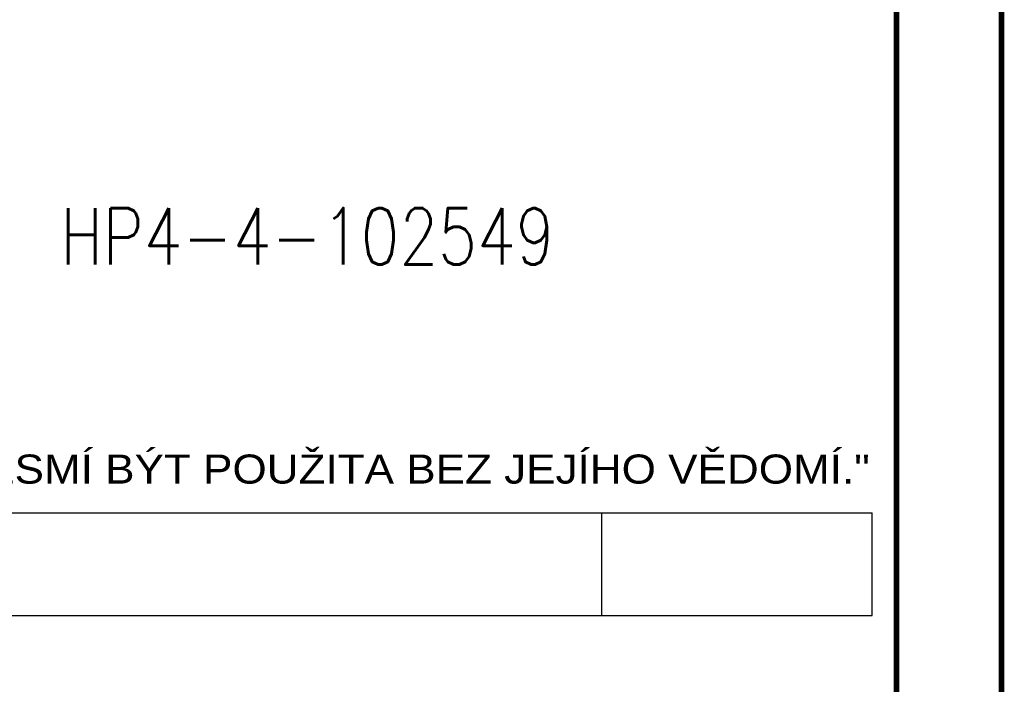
# Paper-space layout 'Layout1' of a CAD drawing. Extents: x -2 to 985, y -36 to 1353.
# Tile 38 of 73: x 682 to 743, y 87 to 128. Entities that reach past the tile are written whole.
import ezdxf
from ezdxf.enums import TextEntityAlignment as Align

# ---------------------------------------------------------------- set-up
doc = ezdxf.new("R2010")
doc.units = 0
doc.layers.get('DEFPOINTS').update_dxf_attribs({"color": 132, "linetype": 'CONTINUOUS'})
doc.layers.add('RAMECEK_HP', color=251, linetype='CONTINUOUS')
doc.layers.add('RAZITKO_HP', color=222, linetype='CONTINUOUS')
doc.layers.add('SS_TEXT35', color=2, linetype='CONTINUOUS', lineweight=35)
doc.styles.add('RAZITKO_HP_ARIAL', font='arial.ttf')
doc.styles.add('ROMANS', font='romans.shx', dxfattribs={"width": 0.8})

# ---------------------------------------------------------------- blocks, each defined once
blk = doc.blocks.new('*U6')
at = {"layer": 'DEFPOINTS'}
blk.add_lwpolyline([(743, 0), (533, 0), (533, 297), (743, 297)], close=True, dxfattribs=at)
at = {"layer": 'RAMECEK_HP', "lineweight": 35, "const_width": 0.35}
for points in [[(0, 420), (0, 0), (743, 0), (743, 420)], [(6.5, 413.5), (6.5, 6.5), (736.5, 6.5), (736.5, 413.5)]]:
    blk.add_lwpolyline(points, close=True, dxfattribs=at)
at = {"layer": 'DEFPOINTS', "style": 'ROMANS', "width": 0.8}
blk.add_attdef('TISK', text='', height=10, dxfattribs=at).set_placement((743, -33), align=Align.RIGHT)
blk = doc.blocks.new('text_HP')
at = {"layer": 'RAZITKO_HP', "lineweight": 25}
blk.add_line((-177, 94.25), (-5, 94.25), dxfattribs=at)
at = {"layer": 'RAZITKO_HP', "lineweight": 18, "style": 'RAZITKO_HP_ARIAL', "width": 1.085}
blk.add_text('"DOKUMENTACE JE DUŠEVNÍM MAJETKEM FIRMY HUTNÍ PROJEKT Frýdek-Místek a.s. A NESMÍ BÝT POUŽITA BEZ JEJÍHO VĚDOMÍ."', height=1.8, dxfattribs=at).set_placement((-177, 96.05))
blk = doc.blocks.new('0POZNAMKA_CZ')
at = {"layer": 'SS_TEXT35', "insert": (0, 0), "char_height": 3.5, "attachment_point": 7, "style": 'ROMANS'}
blk.add_mtext_dynamic_manual_height_columns('{\\H1.4286x;\\C4;POZNÁMKA:\\P}- POUŽITÝ MATERIÁL: S235JR\\P- DUTÉ PROFILY UZAVŘÍT PLECHEM P4\\P- NESLOUŽÍ PRO VÝROBU, NUTNO ZPRACOVAT RALIZAČNÍ A VÝROBNÍ DOKUMENTACI\\P- VŠECHNY ŠROUBY MINIMÁLNĚ TŘÍDY 8.8, KOTVY 5.8\\P- PODLITÍ PATNÍCH PLECHŮ MINIMÁLNĚ O PEVNOSTI ZÁKLADŮ\\P- SKUTEČNÉ ROZMĚRY A STAV STÁVAJÍCÍ KCE ZKONTROLOVAT NA STAVBĚ\\P- PROFILY UPE DLE DIN 1026-2\\P\\pxi-2,l2,t4;-^ILÁVKY JSOU ZE SLZIČKOVÉHO PLECHU TL.5mm S VÝZTUHAMI Z PLECHU TL. 5 mm, VZDÁLENOST VÝZTUH MAX. 1200 mm\\P\\pi0,l0,tz;- SCHOD. STUPNĚ JSOU Z PLECHU TL. 5 mm\\P- POSTUP OSAZOVÁNÍ VŠECH KOTEV PROVÁDĚT PODLE PODMÍNEK MANUÁLU, STANDARDU VÝROBCE\\P\\pt15;- ZÁBRADLÍ TRUBKOVÉ: SLOUPKY TR%%C44,5x5\\P\\pt13.571,15;^I^IHORNÍ MADLO TR%%C44,5x2,9\\P\\pql;^I^IDOLNÍ MADLO TR%%C32x2\\P\\pq*,t15;^IOKOPOVÝ PLECH PLO100x6\\P\\ptz;TŘÍDA PROVEDENÍ DLE ČSN EN 1090-2 EXC 2', width=182.63409, gutter_width=17.5, heights=[0], dxfattribs=at)

psp = doc.layouts.get("Layout1")

# ---------------------------------------------------------------- linework, layer by layer
at = {"layer": 'RAZITKO_HP', "lineweight": 25}
for p, q in [((718.25, 90.875), (718.25, 97.25)), ((735, 90.875), (735, 97.25)), ((563, 90.875), (735, 90.875))]:
    psp.add_line(p, q, dxfattribs=at)

# ---------------------------------------------------------------- block references
at = {"layer": 'RAMECEK_HP'}
psp.add_blockref('*U6', (0, 0), dxfattribs=at)
at = {"layer": 'RAZITKO_HP'}
psp.add_blockref('text_HP', (740, 3), dxfattribs=at)
at = {"layer": 'SS_TEXT35'}
psp.add_blockref('0POZNAMKA_CZ', (550.589, 118.166), dxfattribs=at)

# ---------------------------------------------------------------- texts
at = {"layer": 'SS_TEXT35', "style": 'ROMANS', "width": 0.8}
psp.add_text('HP4-4-102549', height=3.5, dxfattribs=at).set_placement((684.7186, 112.617))

doc.saveas('drawing.dxf')
